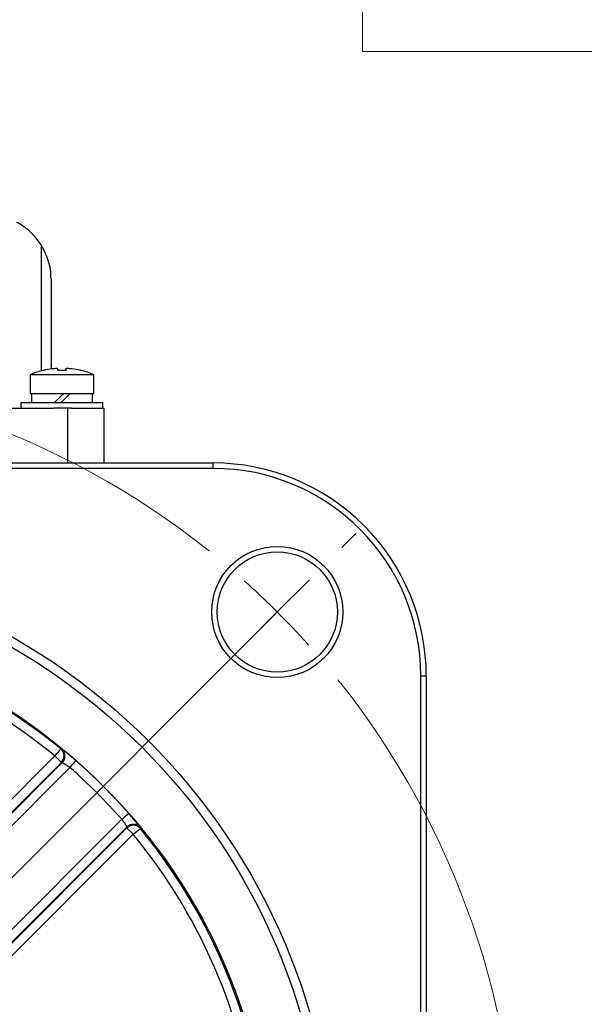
# Model space of a CAD drawing. Header units: millimetres. Extents: x 10 to 584, y 10 to 410.
# Tile 18 of 26: x 358 to 389, y 218 to 272. Entities that reach past the tile are written whole.
import ezdxf

# ---------------------------------------------------------------- set-up
doc = ezdxf.new("R2010")
doc.units = ezdxf.units.MM
doc.header["$LTSCALE"] = 2
doc.linetypes.add('SLD-中心线', pattern=[34.29, 30.48, -1.27, 1.27, -1.27])
doc.linetypes.add('SLD-实线', pattern=[0])

# ---------------------------------------------------------------- blocks, each defined once
blk = doc.blocks.new('SW_TABLEANNOTATION_1')
at = {"color": 0, "linetype": 'Continuous', "lineweight": 0}
for p, q in [((0, -70.906), (0, -78.725)), ((0, -78.725), (21.821, -78.725))]:
    blk.add_line(p, q, dxfattribs=at)
blk = doc.blocks.new('SW_BROKEN_VIEW_1')
at = {"color": 0, "linetype": 'SLD-中心线'}
blk.add_line((0, -63.8), (63.6, -0.2), dxfattribs=at)
blk = doc.blocks.new('SW_CENTERMARKSYMBOL_0')
at = {"color": 0, "linetype": 'SLD-实线', "lineweight": 18}
for p, q in [((67.175, 67.175), (67.953, 67.953)), ((63.64, 63.64), (65.407, 65.407)), ((63.64, 63.64), (61.872, 61.872)), ((60.104, 60.104), (59.326, 59.326))]:
    blk.add_line(p, q, dxfattribs=at)
at = {"color": 0, "linetype": 'SLD-中心线', "lineweight": 0}
for start, end in [(51.366, 128.634), (321.3661, 38.6338)]:
    blk.add_arc((31.82, 31.82), 45, start, end, dxfattribs=at)
at = {"color": 0, "linetype": 'SLD-实线', "lineweight": 0}
for centre, radius, start, end in [((31.915, 31.923), 44.86, 44.9932, 48.1861), ((31.921, 31.913), 44.863, 41.814, 45.0069)]:
    blk.add_arc(centre, radius, start, end, dxfattribs=at)

msp = doc.modelspace()

# ---------------------------------------------------------------- linework, layer by layer
at = {"color": 8, "linetype": 'SLD-实线', "lineweight": 25}
for p, q in [((359.172145, 259.9415), (359.172145, 253.021711)), ((359.794645, 253.133607), (359.794645, 253.133691))]:
    msp.add_line(p, q, dxfattribs=at)
at = {"color": 7, "linetype": 'SLD-实线', "lineweight": 25}
for p, q in [((359.715002, 258.069254), (359.715002, 253.123693)), ((360.534158, 253.044821), (360.534158, 253.133691)), ((360.535843, 253.133691), (360.535843, 253.044746)), ((358.565001, 252.815035), (358.565001, 251.769253)), ((362.065001, 252.815035), (358.565001, 252.815035)), ((362.065001, 251.769253), (362.065001, 252.815035)), ((362.065001, 251.769253), (358.565001, 251.769253)), ((358.64, 251.769253), (358.64, 251.269254)), ((361.990001, 251.269254), (361.990001, 251.769253)), ((353.308487, 250.969253), (359.843303, 250.969253)), ((358.065002, 251.269254), (358.065002, 250.969253)), ((362.565002, 251.269254), (358.065002, 251.269254)), ((360.844653, 250.969253), (359.843303, 250.969253)), ((360.615002, 250.969253), (360.615002, 247.969254)), ((360.844653, 250.969253), (362.615001, 250.969253)), ((362.565002, 250.969253), (362.565002, 251.269254)), ((362.615001, 250.969253), (362.615001, 247.969254)), ((312.015001, 247.969254), (368.615002, 247.969254)), ((368.615002, 247.669253), (312.015001, 247.669253)), ((368.615002, 247.669253), (368.615002, 247.969254)), ((380.015003, 179.669257), (380.015003, 236.269254)), ((380.315, 236.269254), (380.015003, 236.269254)), ((380.315, 236.269254), (380.315, 179.669257)), ((350.944259, 222.898032), (359.931458, 231.885231)), ((360.284958, 231.531731), (351.297759, 222.544532)), ((351.312573, 222.514487), (360.33213, 231.534045)), ((360.755257, 231.25017), (351.757794, 222.252707)), ((354.598456, 219.412047), (363.59592, 228.409509)), ((363.879791, 227.986384), (354.860234, 218.966826)), ((354.89028, 218.952011), (363.877481, 227.93921)), ((364.230979, 227.58571), (355.24378, 218.59851))]:
    msp.add_line(p, q, dxfattribs=at)
at = {"color": 7, "linetype": 'SLD-实线', "lineweight": 25, "flags": 128}
for points in [[(359.287264, 253.044711), (359.285945, 253.04684), (359.284978, 253.04836), (359.284362, 253.049272), (359.284096, 253.049576), (359.284096, 253.049576)], [(361.343451, 253.044711), (361.344591, 253.04684), (361.345381, 253.04836), (361.345818, 253.049272), (361.345904, 253.049578), (361.34564, 253.049272), (361.345023, 253.04836), (361.344056, 253.04684), (361.342738, 253.044711)], [(359.89085, 251.269254), (360.055491, 251.433839), (360.222748, 251.601068), (360.390935, 251.769253)], [(360.743551, 251.769253), (360.581324, 251.606944), (360.413531, 251.439109), (360.243678, 251.269254)], [(360.744402, 251.769253), (360.579873, 251.604668), (360.412674, 251.43744), (360.24449, 251.269254)], [(359.931458, 231.885231), (359.992642, 231.959827), (360.051526, 232.031613), (360.105896, 232.097901), (360.153711, 232.156198), (360.193173, 232.20431), (360.2228, 232.24043), (360.241477, 232.263199), (360.248502, 232.271764)], [(359.931458, 231.885231), (359.999677, 231.817014), (360.065332, 231.751359), (360.125953, 231.690738), (360.179268, 231.637425), (360.223267, 231.593422), (360.256301, 231.56039), (360.277126, 231.539565), (360.284958, 231.531731)], [(360.755257, 231.25017), (360.81891, 231.322668), (360.880168, 231.392443), (360.936733, 231.456868), (360.986479, 231.513526), (361.027533, 231.560286), (361.058354, 231.595393), (361.077786, 231.617521), (361.085095, 231.625847)], [(363.59592, 228.409509), (363.668418, 228.47316), (363.73819, 228.534422), (363.802616, 228.590987), (363.859274, 228.640731), (363.906033, 228.681783), (363.941139, 228.712607), (363.963269, 228.732038), (363.971595, 228.739347)], [(363.877481, 227.93921), (363.885313, 227.931376), (363.906138, 227.910552), (363.939172, 227.877519), (363.983171, 227.83352), (364.036484, 227.780207), (364.097107, 227.719582), (364.162762, 227.653927), (364.230979, 227.58571)], [(364.230979, 227.58571), (364.305573, 227.646894), (364.377363, 227.705776), (364.443651, 227.760147), (364.501946, 227.807964), (364.550056, 227.847426), (364.586176, 227.877054), (364.608947, 227.895729), (364.617512, 227.902755)]]:
    msp.add_lwpolyline(points, dxfattribs=at)
at = {"color": 7, "linetype": 'SLD-实线', "lineweight": 25}
for centre, radius in [((372.134806, 239.78906), 3.6), ((340.315001, 207.969255), 35), ((372.134807, 239.78906), 3.300001), ((340.315001, 207.969257), 34.5), ((340.315001, 207.969254), 31.489528)]:
    msp.add_circle(centre, radius, dxfattribs=at)
for centre, radius, start, end in [((360.314933, 248.669427), 4.499815, 103.2431692, 112.8854326), ((360.31468, 248.669052), 4.494824, 96.6437976, 103.2226841), ((360.315393, 248.669052), 4.494824, 96.6437976, 103.2226841), ((360.311854, 248.140837), 4.90874, 89.96271, 92.5514469), ((346.252472, 252.961112), 13.844448, 0.34598, 0.7142453), ((360.316667, 248.07403), 4.975547, 87.4657717, 92.5342283), ((374.569572, 252.959335), 14.036497, 179.288274, 179.6515006), ((346.500429, 252.959335), 14.036497, 0.3484994, 0.711726), ((360.315345, 248.669187), 4.494687, 76.7772154, 83.3563029), ((360.315048, 248.66937), 4.499875, 67.1145997, 76.756711), ((368.615001, 236.269255), 11.699999, 359.9999921, 89.9999988), ((368.615001, 236.269251), 11.400002, 0.0000144, 89.999995), ((340.314987, 207.96922), 31.43181, 50.6405931, 84.3594026), ((340.315004, 207.969258), 30.931845, 50.6405765, 84.3594272), ((359.931184, 231.885218), 0.500109, 315.0232816, 50.6171994), ((359.97841, 231.887503), 0.50005, 315.021124, 356.3861745), ((340.315007, 207.969259), 31.48064, 41.2825905, 48.7174095), ((340.31507, 207.969306), 30.980637, 41.2825998, 48.7174377), ((364.230967, 227.585436), 0.500108, 39.3828614, 134.9766434), ((364.233276, 227.632606), 0.500111, 39.4478176, 134.9763269), ((340.31503, 207.969262), 30.931822, 5.6405688, 39.359443), ((340.315029, 207.969267), 31.431745, 5.6405615, 39.3594375), ((340.315033, 207.969266), 18.326165, 9.5492023, 35.450808)]:
    msp.add_arc(centre, radius, start, end, dxfattribs=at)
at = {"color": 8, "linetype": 'SLD-实线', "lineweight": 25}
msp.add_arc((359.978387, 231.887545), 0.500076, 356.3815947, 50.5541465, dxfattribs=at)
at = {"color": 7, "linetype": 'SLD-实线', "lineweight": 25}
for points, knots in [([(359.172145, 259.9415), (359.028246, 260.141265), (358.764453, 260.507469), (358.321621, 260.877469), (358.013379, 261.07622), (357.870527, 261.152748), (357.835751, 261.171378)], [0, 0, 0, 0, 0.400987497, 0.73508108, 0.935509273, 1, 1, 1, 1]), ([(359.715002, 258.069254), (359.714998, 258.072732), (359.714603, 258.413759), (359.627289, 259.080926), (359.320369, 259.661243), (359.172145, 259.9415)], [0, 0, 0, 0, 0.005299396, 0.519621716, 1, 1, 1, 1]), ([(360.095844, 253.133691), (360.090359, 253.137244), (360.071047, 253.149753), (360.021075, 253.146739), (359.950748, 253.148197), (359.8719, 253.141842), (359.818448, 253.13615), (359.795358, 253.133691)], [0, 0, 0, 0, 0.063656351, 0.22412258, 0.468588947, 0.770436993, 1, 1, 1, 1]), ([(360.835357, 253.133691), (360.802607, 253.137042), (360.740758, 253.14337), (360.655322, 253.149438), (360.593199, 253.145835), (360.550329, 253.148199), (360.538416, 253.136268), (360.535843, 253.133691)], [0, 0, 0, 0, 0.326522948, 0.61663722, 0.836245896, 0.964633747, 1, 1, 1, 1]), ([(360.248502, 232.271764), (360.257233, 232.272123), (360.273102, 232.272777), (360.288971, 232.273424), (360.29611, 232.273716)], [0, 0, 0, 0, 0.550141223, 1, 1, 1, 1]), ([(361.085095, 231.625847), (361.032918, 231.671414), (360.900549, 231.787016), (360.699932, 231.955767), (360.548106, 232.082114), (360.476356, 232.138104), (360.472737, 232.140928)], [0, 0, 0, 0, 0.259686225, 0.658817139, 0.982789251, 1, 1, 1, 1]), ([(360.33213, 231.534045), (360.324359, 231.533665), (360.308635, 231.532897), (360.292911, 231.532123), (360.284958, 231.531731)], [0, 0, 0, 0, 0.4942116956, 1, 1, 1, 1]), ([(360.33213, 231.534045), (360.34228, 231.529688), (360.378781, 231.514022), (360.447968, 231.467754), (360.552407, 231.399879), (360.658436, 231.32372), (360.727919, 231.270937), (360.755257, 231.25017)], [0, 0, 0, 0, 0.064860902, 0.233252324, 0.486992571, 0.798159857, 1, 1, 1, 1]), ([(364.531159, 228.070877), (364.530088, 228.072289), (364.482992, 228.134379), (364.369567, 228.271563), (364.185322, 228.49399), (364.045613, 228.654374), (363.971595, 228.739347)], [0, 0, 0, 0, 0.0060991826, 0.2681555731, 0.6122634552, 1, 1, 1, 1]), ([(363.59592, 228.409509), (363.629526, 228.364876), (363.693078, 228.28047), (363.776032, 228.16264), (363.833332, 228.069432), (363.870345, 228.015609), (363.878451, 227.990529), (363.879791, 227.986384)], [0, 0, 0, 0, 0.328505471, 0.621227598, 0.845319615, 0.97442929, 1, 1, 1, 1]), ([(363.877481, 227.93921), (363.877872, 227.947162), (363.878645, 227.962887), (363.879412, 227.978611), (363.879791, 227.986384)], [0, 0, 0, 0, 0.505729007, 1, 1, 1, 1]), ([(364.619464, 227.950364), (364.619108, 227.941635), (364.618462, 227.925765), (364.617807, 227.909896), (364.617512, 227.902755)], [0, 0, 0, 0, 0.549996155, 1, 1, 1, 1])]:
    msp.add_open_spline(points, degree=3, knots=knots, dxfattribs=at)
at = {"color": 8, "linetype": 'SLD-实线', "lineweight": 25}
for points, knots in [([(360.472737, 232.140928), (360.43218, 232.174122), (360.375099, 232.220839), (360.313843, 232.261845), (360.29611, 232.273716)], [0, 0, 0, 0, 0.710512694, 1, 1, 1, 1]), ([(364.619464, 227.950364), (364.615274, 227.957381), (364.589712, 228.00019), (364.557822, 228.038689), (364.531159, 228.070877)], [0, 0, 0, 0, 0.163922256, 1, 1, 1, 1])]:
    msp.add_open_spline(points, degree=3, knots=knots, dxfattribs=at)

# ---------------------------------------------------------------- block references
at = {"color": 7, "linetype": 'Continuous', "lineweight": 0}
for name, p in [('SW_TABLEANNOTATION_1', (376.819193, 349.280727)), ('SW_CENTERMARKSYMBOL_0', (308.495196, 176.149446))]:
    msp.add_blockref(name, p, dxfattribs=at)
at = {"color": 7, "linetype": 'Continuous'}
msp.add_blockref('SW_BROKEN_VIEW_1', (308.415001, 239.869255), dxfattribs=at)

doc.saveas('drawing.dxf')
